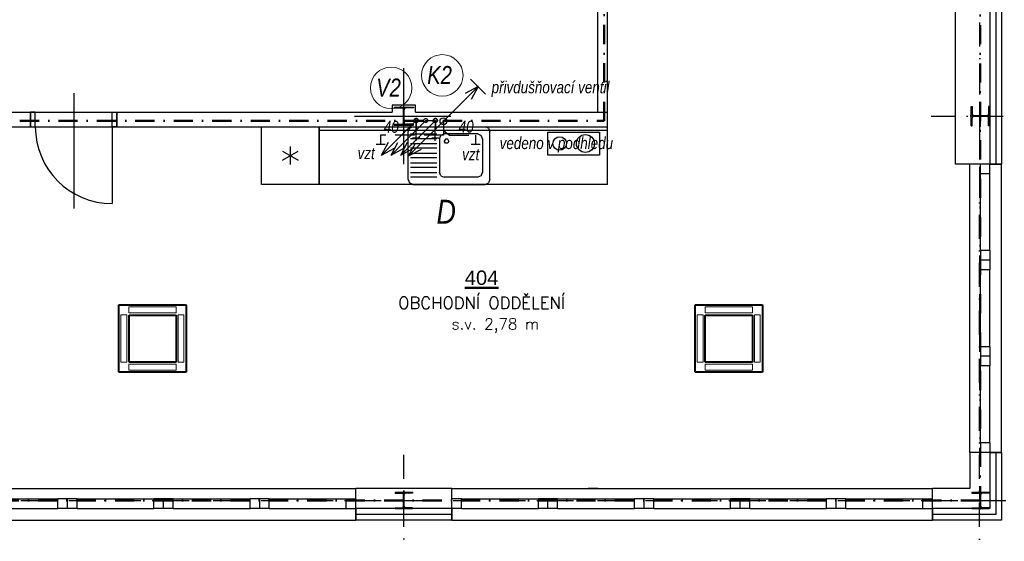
# Model space of a CAD drawing. Header units: millimetres. Extents: x 6435372 to 7248404, y 1559872 to 1886246.
# Tile 105 of 208: x 6902031 to 6912278, y 1615386 to 1620816. Entities that reach past the tile are written whole.
import ezdxf
from ezdxf.enums import TextEntityAlignment as Align

# ---------------------------------------------------------------- set-up
doc = ezdxf.new("R2010")
doc.units = ezdxf.units.MM
for name, pattern in [('ACAD_ISO13W100', [36, 12, -3, 12, -3, 0, -3, 0, -3]), ('CONTINOUS', [0]), ('DASHDOT', [1, 0.5, -0.25, 0, -0.25]), ('DASHED', [0.75, 0.5, -0.25]), ('DĚLICÍ', [1.25, 0.5, -0.25, 0, -0.25, 0, -0.25]), ('ČERCHOVANÁ', [1, 0.5, -0.25, 0, -0.25])]:
    doc.linetypes.add(name, pattern=pattern)
for name, color, linetype, lineweight in [('CKPOPISM', 8, 'Continuous', 50), ('CKPOPISM_POPIS', 8, 'Continuous', 25), ('IN_BLOKY_ZT', 30, 'Continuous', 30), ('požární úseky', 21, 'ČERCHOVANÁ', 50), ('VZT', 130, 'Continuous', 40), ('ZTI-cirkulace', 220, 'ACAD_ISO13W100', 30), ('ZTI-SPLAŠKOVÁ KANALIZACE', 80, 'Continuous', 30), ('ZTI-VODA STUDENÁ', 170, 'ČERCHOVANÁ', 35), ('ZTI-VODA TEPLÁ', 10, 'DĚLICÍ', 35), ('ZTI-Zařizovací předměty-popis', 32, 'ČERCHOVANÁ', 30)]:
    doc.layers.add(name, color=color, linetype=linetype, lineweight=lineweight)
for name, color, linetype in [('matrice DPS', 122, 'Continuous'), ('ZTI_KAN-POPIS', 7, 'Continuous'), ('ZTI_POPIS', 7, 'Continuous')]:
    doc.layers.add(name, color=color, linetype=linetype)
doc.styles.add('ARIAL', font='arial.ttf')
doc.styles.add('INDRA', font='ariali.ttf')
doc.styles.get("Standard").update_dxf_attribs({"font": 'romans.shx'})
doc.linetypes.add('IZOLACE_POLYSTYREN_EXPANDOVANY', pattern='A,1,[224,CADKON.SHX,S=0.01,R=0,X=-0.5,Y=-1.74],-2', length=3)

# ---------------------------------------------------------------- blocks, each defined once
blk = doc.blocks.new('CK_S_EXT_HEAHEA180')
for p, q in [((-90, 85.5), (90, 85.5)), ((-90, 85.5), (-90, 76)), ((-90, 76), (-18, 76)), ((-3, -61), (-3, 61)), ((3, -61), (3, 61)), ((90, 76), (18, 76)), ((90, 85.5), (90, 76)), ((-90, -85.5), (-90, -76)), ((-90, -76), (-18, -76)), ((-90, -85.5), (90, -85.5)), ((90, -76), (18, -76)), ((90, -85.5), (90, -76))]:
    blk.add_line(p, q)
for centre, start, end in [((-18, 61), 0, 90), ((18, 61), 90, 180), ((-18, -61), 270, 0), ((18, -61), 180, 270)]:
    blk.add_arc(centre, 15, start, end)
blk = doc.blocks.new('CK_S_EXT_HEAHEA200')
for p, q in [((-100, 95), (100, 95)), ((-100, 95), (-100, 85)), ((-100, 85), (-21.25, 85)), ((-3.25, -67), (-3.25, 67)), ((3.25, -67), (3.25, 67)), ((100, 85), (21.25, 85)), ((100, 95), (100, 85)), ((-100, -95), (-100, -85)), ((-100, -85), (-21.25, -85)), ((-100, -95), (100, -95)), ((100, -85), (21.25, -85)), ((100, -95), (100, -85))]:
    blk.add_line(p, q)
for centre, start, end in [((-21.25, 67), 0, 90), ((21.25, 67), 90, 180), ((-21.25, -67), 270, 0), ((21.25, -67), 180, 270)]:
    blk.add_arc(centre, 18, start, end)
blk = doc.blocks.new('CKBL2112015110257', base_point=(97720, -85448))
blk = doc.blocks.new('lednička 1 [x] 60x60')
at = {"color": 0, "linetype": 'ByBlock', "lineweight": -2}
for p, q in [((0, 600), (600, 600)), ((0, 0), (0, 600)), ((600, 600), (600, 0)), ((347, 381), (253, 219)), ((253, 381), (347, 219)), ((206, 300), (394, 300)), ((600, 0), (0, 0))]:
    blk.add_line(p, q, dxfattribs=at)
blk = doc.blocks.new('dvouplotýnkový vařič')
at = {"color": 0, "linetype": 'ByBlock', "lineweight": -2}
for p, q in [((0, 0), (0, 540)), ((0, 540), (240, 540)), ((240, 540), (240, 0)), ((240, 0), (0, 0))]:
    blk.add_line(p, q, dxfattribs=at)
for centre, radius in [((120, 392), 93.4), ((120, 124), 70.1)]:
    blk.add_circle(centre, radius, dxfattribs=at)
blk = doc.blocks.new('výtokový ventil')
at = {"layer": 'ZTI_POPIS', "ltscale": 400}
for p, q in [((6908957, 1624603), (6909105, 1624603)), ((6908989, 1624640), (6908989, 1624566))]:
    blk.add_line(p, q, dxfattribs=at)

msp = doc.modelspace()

# ---------------------------------------------------------------- linework, layer by layer
at = {"layer": 'IN_BLOKY_ZT'}
for p, q in [((6906088.5, 1619687.4), (6906073.8, 1619652.1)), ((6906088.5, 1619687.4), (6906123.8, 1619702.1)), ((6906123.8, 1619702.1), (6906398.8, 1619702.1)), ((6906398.8, 1619702.1), (6906873.8, 1619702.1)), ((6906909.2, 1619687.4), (6906873.8, 1619702.1)), ((6906909.2, 1619687.4), (6906923.8, 1619652.1)), ((6906073.8, 1619152.1), (6906073.8, 1619652.1)), ((6906098.8, 1619627.1), (6906373.8, 1619627.1)), ((6906373.8, 1619577.1), (6906098.8, 1619577.1)), ((6906398.8, 1619577.1), (6906413.5, 1619612.4)), ((6906398.8, 1619577.1), (6906398.8, 1619227.1)), ((6906448.8, 1619627.1), (6906413.5, 1619612.4)), ((6906798.8, 1619627.1), (6906448.8, 1619627.1)), ((6906461.3, 1619573.7), (6906448.8, 1619552.1)), ((6906486.3, 1619573.7), (6906461.3, 1619573.7)), ((6906498.8, 1619552.1), (6906486.3, 1619573.7)), ((6906798.8, 1619627.1), (6906834.2, 1619612.4)), ((6906848.8, 1619577.1), (6906834.2, 1619612.4)), ((6906848.8, 1619577.1), (6906848.8, 1619227.1)), ((6906923.8, 1619152.1), (6906923.8, 1619652.1)), ((6906098.8, 1619527.1), (6906373.8, 1619527.1)), ((6906373.8, 1619477.1), (6906098.8, 1619477.1)), ((6906461.3, 1619530.4), (6906448.8, 1619552.1)), ((6906486.3, 1619530.4), (6906461.3, 1619530.4)), ((6906498.8, 1619552.1), (6906486.3, 1619530.4)), ((6906098.8, 1619427.1), (6906373.8, 1619427.1)), ((6906373.8, 1619377.1), (6906098.8, 1619377.1)), ((6906098.8, 1619327.1), (6906373.8, 1619327.1)), ((6906373.8, 1619277.1), (6906098.8, 1619277.1)), ((6906098.8, 1619227.1), (6906373.8, 1619227.1)), ((6906373.8, 1619177.1), (6906098.8, 1619177.1)), ((6906413.5, 1619191.7), (6906398.8, 1619227.1)), ((6906413.5, 1619191.7), (6906448.8, 1619177.1)), ((6906798.8, 1619177.1), (6906448.8, 1619177.1)), ((6906834.2, 1619191.7), (6906798.8, 1619177.1)), ((6906834.2, 1619191.7), (6906848.8, 1619227.1)), ((6906073.8, 1619152.1), (6906088.5, 1619116.7)), ((6906123.8, 1619102.1), (6906088.5, 1619116.7)), ((6906123.8, 1619102.1), (6906398.8, 1619102.1)), ((6906398.8, 1619102.1), (6906873.8, 1619102.1)), ((6906873.8, 1619102.1), (6906909.2, 1619116.7)), ((6906923.8, 1619152.1), (6906909.2, 1619116.7))]:
    msp.add_line(p, q, dxfattribs=at)
at = {"layer": 'matrice DPS', "linetype": 'DASHDOT', "ltscale": 500}
for p, q in [((6912016.7, 1612534.6), (6912028.8, 1629474.3)), ((6911516.8, 1619812.1), (6913823.5, 1619812.1)), ((6906028.8, 1612535.7), (6906028.8, 1616312.1)), ((6893541.3, 1615812.1), (6913823.5, 1615812.1))]:
    msp.add_line(p, q, dxfattribs=at)
at = {"layer": 'matrice DPS', "ltscale": 500}
for p, q in [((6908048.8, 1619852.1), (6908048.8, 1623162.1)), ((6912128.8, 1622312.1), (6912128.8, 1619312.1)), ((6912248.8, 1622312.1), (6912248.8, 1619312.1)), ((6908148.8, 1619702.1), (6908148.8, 1622212.1)), ((6911768.8, 1619312.1), (6911768.8, 1622212.1)), ((6906028.8, 1619312.1), (6906028.8, 1620312.1)), ((6902593.8, 1620052.1), (6902593.8, 1618852.1)), ((6906028.8, 1619707.1), (6906028.8, 1619917.1)), ((6912028.8, 1619702.1), (6912028.8, 1619922.1)), ((6900143.8, 1619852.1), (6902143.8, 1619852.1)), ((6902143.8, 1619852.1), (6903043.8, 1619852.1)), ((6902143.8, 1619702.1), (6902143.8, 1619852.1)), ((6902193.8, 1619852.1), (6902143.8, 1619852.1)), ((6902143.8, 1619852.1), (6902143.8, 1619702.1)), ((6902193.8, 1619852.1), (6902993.8, 1619852.1)), ((6902193.8, 1619702.1), (6902193.8, 1619852.1)), ((6902993.8, 1619702.1), (6902993.8, 1619852.1)), ((6902993.8, 1619852.1), (6903043.8, 1619852.1)), ((6903043.8, 1619702.1), (6903043.8, 1619852.1)), ((6903043.8, 1619852.1), (6903043.8, 1619702.1)), ((6903043.8, 1619852.1), (6905908.8, 1619852.1)), ((6905516.8, 1619812.1), (6906516.8, 1619812.1)), ((6905918.8, 1619812.1), (6906138.8, 1619812.1)), ((6906148.8, 1619852.1), (6908048.8, 1619852.1)), ((6908048.8, 1619852.1), (6908148.8, 1619852.1)), ((6912133.8, 1619812.1), (6911923.8, 1619812.1)), ((6900143.8, 1619702.1), (6902143.8, 1619702.1)), ((6902143.8, 1619702.1), (6903043.8, 1619702.1)), ((6902143.8, 1619702.1), (6902193.8, 1619702.1)), ((6902193.8, 1619702.1), (6902993.8, 1619702.1)), ((6903043.8, 1619702.1), (6902993.8, 1619702.1)), ((6902993.8, 1619702.1), (6902993.8, 1618902.1)), ((6903043.8, 1619702.1), (6903308.8, 1619702.1)), ((6903308.8, 1619702.1), (6908148.8, 1619702.1)), ((6912248.8, 1619312.1), (6911768.8, 1619312.1)), ((6911918.8, 1616312.1), (6911918.8, 1619312.1)), ((6912028.8, 1619212.1), (6912028.8, 1619312.1)), ((6912128.8, 1619312.1), (6912028.8, 1619312.1)), ((6912128.8, 1619212.1), (6912128.8, 1619312.1)), ((6912128.8, 1619312.1), (6912248.8, 1619312.1)), ((6912248.8, 1616312.1), (6912248.8, 1619312.1)), ((6912028.8, 1618412.1), (6912028.8, 1619212.1)), ((6912128.8, 1619212.1), (6912028.8, 1619212.1)), ((6912128.8, 1618412.1), (6912128.8, 1619212.1)), ((6912128.8, 1618412.1), (6912028.8, 1618412.1)), ((6912028.8, 1618412.1), (6912028.8, 1618312.1)), ((6912128.8, 1618412.1), (6912128.8, 1618312.1)), ((6912128.8, 1618312.1), (6912028.8, 1618312.1)), ((6912028.8, 1618312.1), (6912028.8, 1618212.1)), ((6912128.8, 1618312.1), (6912128.8, 1618212.1)), ((6912028.8, 1617412.1), (6912028.8, 1618212.1)), ((6912128.8, 1618212.1), (6912028.8, 1618212.1)), ((6912128.8, 1617412.1), (6912128.8, 1618212.1)), ((6912128.8, 1617412.1), (6912028.8, 1617412.1)), ((6912028.8, 1617412.1), (6912028.8, 1617312.1)), ((6912128.8, 1617412.1), (6912128.8, 1617312.1)), ((6912128.8, 1617312.1), (6912028.8, 1617312.1)), ((6912028.8, 1617312.1), (6912028.8, 1617212.1)), ((6912128.8, 1617312.1), (6912128.8, 1617212.1)), ((6912028.8, 1616412.1), (6912028.8, 1617212.1)), ((6912128.8, 1617212.1), (6912028.8, 1617212.1)), ((6912128.8, 1616412.1), (6912128.8, 1617212.1)), ((6912128.8, 1616412.1), (6912028.8, 1616412.1)), ((6912028.8, 1616412.1), (6912028.8, 1616312.1)), ((6912128.8, 1616412.1), (6912128.8, 1616312.1)), ((6911918.8, 1616312.1), (6911918.8, 1615936.6)), ((6912248.8, 1616312.1), (6911918.8, 1616312.1)), ((6912128.8, 1616312.1), (6912028.8, 1616312.1)), ((6912128.8, 1616312.1), (6912128.8, 1615726.6)), ((6912128.8, 1616312.1), (6912248.8, 1616312.1)), ((6912248.8, 1616312.1), (6912248.8, 1615606.6)), ((6900528.8, 1615936.6), (6905528.8, 1615936.6)), ((6906528.8, 1615936.6), (6905528.8, 1615936.6)), ((6905528.8, 1615606.6), (6905528.8, 1615936.6)), ((6906028.8, 1615716.6), (6906028.8, 1615907.6)), ((6906148.8, 1615936.6), (6906048.8, 1615936.6)), ((6906528.8, 1615936.6), (6911528.8, 1615936.6)), ((6906528.8, 1615606.6), (6906528.8, 1615936.6)), ((6908048.8, 1615936.6), (6907948.8, 1615936.6)), ((6911918.8, 1615936.6), (6911528.8, 1615936.6)), ((6911528.8, 1615606.6), (6911528.8, 1615936.6)), ((6912028.8, 1615716.6), (6912028.8, 1615907.6)), ((6901628.8, 1615826.6), (6902428.8, 1615826.6)), ((6902528.8, 1615826.6), (6902428.8, 1615826.6)), ((6902428.8, 1615726.6), (6902428.8, 1615826.6)), ((6902528.8, 1615726.6), (6902528.8, 1615826.6)), ((6902628.8, 1615826.6), (6902528.8, 1615826.6)), ((6902628.8, 1615826.6), (6903428.8, 1615826.6)), ((6902628.8, 1615726.6), (6902628.8, 1615826.6)), ((6903528.8, 1615826.6), (6903428.8, 1615826.6)), ((6903428.8, 1615726.6), (6903428.8, 1615826.6)), ((6903528.8, 1615726.6), (6903528.8, 1615826.6)), ((6903628.8, 1615826.6), (6903528.8, 1615826.6)), ((6903628.8, 1615826.6), (6904428.8, 1615826.6)), ((6903628.8, 1615726.6), (6903628.8, 1615826.6)), ((6904528.8, 1615826.6), (6904428.8, 1615826.6)), ((6904428.8, 1615726.6), (6904428.8, 1615826.6)), ((6904528.8, 1615726.6), (6904528.8, 1615826.6)), ((6904628.8, 1615826.6), (6904528.8, 1615826.6)), ((6904628.8, 1615826.6), (6905428.8, 1615826.6)), ((6904628.8, 1615726.6), (6904628.8, 1615826.6)), ((6905428.8, 1615826.6), (6905528.8, 1615826.6)), ((6905428.8, 1615726.6), (6905428.8, 1615826.6)), ((6905528.8, 1615726.6), (6905528.8, 1615826.6)), ((6905928.8, 1615812.1), (6906128.8, 1615812.1)), ((6906628.8, 1615826.6), (6906528.8, 1615826.6)), ((6906528.8, 1615726.6), (6906528.8, 1615826.6)), ((6906628.8, 1615826.6), (6907428.8, 1615826.6)), ((6906628.8, 1615726.6), (6906628.8, 1615826.6)), ((6907528.8, 1615826.6), (6907428.8, 1615826.6)), ((6907428.8, 1615726.6), (6907428.8, 1615826.6)), ((6907528.8, 1615726.6), (6907528.8, 1615826.6)), ((6907628.8, 1615826.6), (6907528.8, 1615826.6)), ((6907628.8, 1615826.6), (6908428.8, 1615826.6)), ((6907628.8, 1615726.6), (6907628.8, 1615826.6)), ((6908528.8, 1615826.6), (6908428.8, 1615826.6)), ((6908428.8, 1615726.6), (6908428.8, 1615826.6)), ((6908528.8, 1615726.6), (6908528.8, 1615826.6)), ((6908628.8, 1615826.6), (6908528.8, 1615826.6)), ((6908628.8, 1615826.6), (6909428.8, 1615826.6)), ((6908628.8, 1615726.6), (6908628.8, 1615826.6)), ((6909528.8, 1615826.6), (6909428.8, 1615826.6)), ((6909428.8, 1615726.6), (6909428.8, 1615826.6)), ((6909628.8, 1615826.6), (6909528.8, 1615826.6)), ((6909528.8, 1615726.6), (6909528.8, 1615826.6)), ((6909628.8, 1615826.6), (6910428.8, 1615826.6)), ((6909628.8, 1615726.6), (6909628.8, 1615826.6)), ((6910528.8, 1615826.6), (6910428.8, 1615826.6)), ((6910428.8, 1615726.6), (6910428.8, 1615826.6)), ((6910528.8, 1615726.6), (6910528.8, 1615826.6)), ((6910628.8, 1615826.6), (6910528.8, 1615826.6)), ((6910628.8, 1615826.6), (6911428.8, 1615826.6)), ((6910628.8, 1615726.6), (6910628.8, 1615826.6)), ((6911428.8, 1615726.6), (6911428.8, 1615826.6)), ((6911428.8, 1615826.6), (6911528.8, 1615826.6)), ((6911528.8, 1615726.6), (6911528.8, 1615826.6)), ((6911928.8, 1615812.1), (6912128.8, 1615812.1)), ((6901628.8, 1615726.6), (6902428.8, 1615726.6)), ((6902528.8, 1615726.6), (6902428.8, 1615726.6)), ((6902628.8, 1615726.6), (6902528.8, 1615726.6)), ((6902628.8, 1615726.6), (6903428.8, 1615726.6)), ((6903528.8, 1615726.6), (6903428.8, 1615726.6)), ((6903628.8, 1615726.6), (6903528.8, 1615726.6)), ((6903628.8, 1615726.6), (6904428.8, 1615726.6)), ((6904528.8, 1615726.6), (6904428.8, 1615726.6)), ((6904628.8, 1615726.6), (6904528.8, 1615726.6)), ((6904628.8, 1615726.6), (6905428.8, 1615726.6)), ((6905428.8, 1615726.6), (6905528.8, 1615726.6)), ((6906528.8, 1615726.6), (6905528.8, 1615726.6)), ((6905528.8, 1615726.6), (6905528.8, 1615606.6)), ((6906628.8, 1615726.6), (6906528.8, 1615726.6)), ((6906528.8, 1615726.6), (6906528.8, 1615606.6)), ((6906628.8, 1615726.6), (6907428.8, 1615726.6)), ((6907528.8, 1615726.6), (6907428.8, 1615726.6)), ((6907628.8, 1615726.6), (6907528.8, 1615726.6)), ((6907628.8, 1615726.6), (6908428.8, 1615726.6)), ((6908528.8, 1615726.6), (6908428.8, 1615726.6)), ((6908628.8, 1615726.6), (6908528.8, 1615726.6)), ((6908628.8, 1615726.6), (6909428.8, 1615726.6)), ((6909528.8, 1615726.6), (6909428.8, 1615726.6)), ((6909628.8, 1615726.6), (6909528.8, 1615726.6)), ((6909628.8, 1615726.6), (6910428.8, 1615726.6)), ((6910528.8, 1615726.6), (6910428.8, 1615726.6)), ((6910628.8, 1615726.6), (6910528.8, 1615726.6)), ((6910628.8, 1615726.6), (6911428.8, 1615726.6)), ((6911428.8, 1615726.6), (6911528.8, 1615726.6)), ((6912128.8, 1615726.6), (6911528.8, 1615726.6)), ((6911528.8, 1615726.6), (6911528.8, 1615606.6)), ((6900528.8, 1615606.6), (6905528.8, 1615606.6)), ((6906528.8, 1615606.6), (6905528.8, 1615606.6)), ((6906528.8, 1615606.6), (6911528.8, 1615606.6)), ((6912248.8, 1615606.6), (6911528.8, 1615606.6))]:
    msp.add_line(p, q, dxfattribs=at)
at = {"layer": 'matrice DPS', "linetype": 'Continuous', "ltscale": 500}
for p, q in [((6905148.8, 1619102.1), (6905148.8, 1619702.1)), ((6908148.8, 1619102.1), (6908148.8, 1619702.1)), ((6908148.8, 1619102.1), (6905148.8, 1619102.1))]:
    msp.add_line(p, q, dxfattribs=at)
at = {"layer": 'matrice DPS', "linetype": 'ByBlock', "ltscale": 500}
for p, q in [((6906088.5, 1619687.4), (6906073.8, 1619652.1)), ((6906088.5, 1619687.4), (6906123.8, 1619702.1)), ((6906123.8, 1619702.1), (6906398.8, 1619702.1)), ((6906398.8, 1619702.1), (6906873.8, 1619702.1)), ((6906909.2, 1619687.4), (6906873.8, 1619702.1)), ((6906909.2, 1619687.4), (6906923.8, 1619652.1)), ((6906073.8, 1619152.1), (6906073.8, 1619652.1)), ((6906098.8, 1619627.1), (6906373.8, 1619627.1)), ((6906373.8, 1619577.1), (6906098.8, 1619577.1)), ((6906398.8, 1619577.1), (6906413.5, 1619612.4)), ((6906398.8, 1619577.1), (6906398.8, 1619227.1)), ((6906448.8, 1619627.1), (6906413.5, 1619612.4)), ((6906798.8, 1619627.1), (6906448.8, 1619627.1)), ((6906461.3, 1619573.7), (6906448.8, 1619552.1)), ((6906486.3, 1619573.7), (6906461.3, 1619573.7)), ((6906498.8, 1619552.1), (6906486.3, 1619573.7)), ((6906798.8, 1619627.1), (6906834.2, 1619612.4)), ((6906848.8, 1619577.1), (6906834.2, 1619612.4)), ((6906848.8, 1619577.1), (6906848.8, 1619227.1)), ((6906923.8, 1619152.1), (6906923.8, 1619652.1)), ((6906098.8, 1619527.1), (6906373.8, 1619527.1)), ((6906373.8, 1619477.1), (6906098.8, 1619477.1)), ((6906461.3, 1619530.4), (6906448.8, 1619552.1)), ((6906486.3, 1619530.4), (6906461.3, 1619530.4)), ((6906498.8, 1619552.1), (6906486.3, 1619530.4)), ((6906098.8, 1619427.1), (6906373.8, 1619427.1)), ((6906373.8, 1619377.1), (6906098.8, 1619377.1)), ((6906098.8, 1619327.1), (6906373.8, 1619327.1)), ((6906373.8, 1619277.1), (6906098.8, 1619277.1)), ((6906098.8, 1619227.1), (6906373.8, 1619227.1)), ((6906373.8, 1619177.1), (6906098.8, 1619177.1)), ((6906413.5, 1619191.7), (6906398.8, 1619227.1)), ((6906413.5, 1619191.7), (6906448.8, 1619177.1)), ((6906798.8, 1619177.1), (6906448.8, 1619177.1)), ((6906834.2, 1619191.7), (6906798.8, 1619177.1)), ((6906834.2, 1619191.7), (6906848.8, 1619227.1)), ((6906073.8, 1619152.1), (6906088.5, 1619116.7)), ((6906123.8, 1619102.1), (6906088.5, 1619116.7)), ((6906123.8, 1619102.1), (6906398.8, 1619102.1)), ((6906398.8, 1619102.1), (6906873.8, 1619102.1)), ((6906873.8, 1619102.1), (6906909.2, 1619116.7)), ((6906923.8, 1619152.1), (6906909.2, 1619116.7))]:
    msp.add_line(p, q, dxfattribs=at)
at = {"layer": 'matrice DPS', "linetype": 'IZOLACE_POLYSTYREN_EXPANDOVANY', "ltscale": 500}
for points in [[(6912188.8, 1622312.1), (6912188.8, 1619312.1)], [(6912188.8, 1616312.1), (6912188.8, 1615666.6), (6911528.8, 1615666.6)], [(6906528.8, 1615666.6), (6905528.8, 1615666.6)]]:
    msp.add_lwpolyline(points, dxfattribs=at)
at = {"layer": 'matrice DPS', "ltscale": 500}
for points in [[(6906148.8, 1619852.1), (6906148.8, 1619927.1), (6905908.8, 1619927.1), (6905908.8, 1619852.1)], [(6908148.8, 1619662.1), (6905148.8, 1619662.1)]]:
    msp.add_lwpolyline(points, dxfattribs=at)
msp.add_arc((6902993.8, 1619702.1), 800, 180, 270, dxfattribs=at)
at = {"layer": 'požární úseky', "ltscale": 400}
for p, q in [((6908112, 1619762), (6908113.8, 1625563.3)), ((6912028.8, 1625562.1), (6912025.8, 1615812.1)), ((6900033.8, 1619762), (6908112, 1619762)), ((6912025.8, 1615812.1), (6900033.8, 1615812.1))]:
    msp.add_line(p, q, dxfattribs=at)
at = {"layer": 'VZT'}
for p, q in [((6903063.9, 1617846.8), (6903763.8, 1617846.8)), ((6903063.9, 1617146.8), (6903063.9, 1617846.8)), ((6903763.8, 1617846.8), (6903763.8, 1617146.8)), ((6909061.4, 1617846.8), (6909761.4, 1617846.8)), ((6909061.4, 1617146.9), (6909061.4, 1617846.8)), ((6909761.4, 1617846.8), (6909761.4, 1617146.9)), ((6903168.8, 1617741.8), (6903658.8, 1617741.8)), ((6903168.8, 1617251.8), (6903168.8, 1617741.8)), ((6903658.8, 1617741.8), (6903658.8, 1617251.8)), ((6909166.4, 1617741.8), (6909656.4, 1617741.8)), ((6909166.4, 1617251.9), (6909166.4, 1617741.8)), ((6909656.4, 1617741.8), (6909656.4, 1617251.9)), ((6903658.8, 1617251.8), (6903168.8, 1617251.8)), ((6909656.4, 1617251.9), (6909166.4, 1617251.9)), ((6903763.8, 1617146.8), (6903063.9, 1617146.8)), ((6909761.4, 1617146.9), (6909061.4, 1617146.9))]:
    msp.add_line(p, q, dxfattribs=at)
at = {"layer": 'VZT', "color": 7, "lineweight": 9}
for p, q in [((6903166.3, 1617825.6), (6903166.3, 1617764.7)), ((6903658.3, 1617825.6), (6903166.3, 1617825.6)), ((6903658.3, 1617764.7), (6903658.3, 1617825.6)), ((6909163.9, 1617825.6), (6909163.9, 1617764.7)), ((6909655.8, 1617825.6), (6909163.9, 1617825.6)), ((6909655.8, 1617764.7), (6909655.8, 1617825.6)), ((6903145.5, 1617743.9), (6903084.6, 1617743.9)), ((6903084.6, 1617743.9), (6903084.6, 1617252)), ((6903145.5, 1617252), (6903145.5, 1617743.9)), ((6903166.3, 1617764.7), (6903658.3, 1617764.7)), ((6903739.9, 1617743.9), (6903679.1, 1617743.9)), ((6903679.1, 1617743.9), (6903679.1, 1617252)), ((6903739.9, 1617252), (6903739.9, 1617743.9)), ((6909143, 1617743.9), (6909082.2, 1617743.9)), ((6909082.2, 1617743.9), (6909082.2, 1617252)), ((6909143, 1617252), (6909143, 1617743.9)), ((6909163.9, 1617764.7), (6909655.8, 1617764.7)), ((6909737.5, 1617743.9), (6909676.6, 1617743.9)), ((6909676.6, 1617743.9), (6909676.6, 1617252)), ((6909737.5, 1617252), (6909737.5, 1617743.9)), ((6903084.6, 1617252), (6903145.5, 1617252)), ((6903166.3, 1617168.1), (6903166.3, 1617228.9)), ((6903166.3, 1617228.9), (6903658.3, 1617228.9)), ((6903658.3, 1617228.9), (6903658.3, 1617168.1)), ((6903679.1, 1617252), (6903739.9, 1617252)), ((6909082.2, 1617252), (6909143, 1617252)), ((6909163.9, 1617168.1), (6909163.9, 1617229)), ((6909163.9, 1617229), (6909655.8, 1617229)), ((6909655.8, 1617229), (6909655.8, 1617168.1)), ((6909676.6, 1617252), (6909737.5, 1617252)), ((6903658.3, 1617168.1), (6903166.3, 1617168.1)), ((6909655.8, 1617168.1), (6909163.9, 1617168.1))]:
    msp.add_line(p, q, dxfattribs=at)
at = {"layer": 'ZTI-cirkulace', "ltscale": 15}
msp.add_line((6906257.5, 1619766.9), (6906357.8, 1619766.9), dxfattribs=at)
msp.add_circle((6906257.5, 1619766.9), 20, dxfattribs=at)
at = {"layer": 'ZTI-SPLAŠKOVÁ KANALIZACE', "ltscale": 400}
for p, q in [((6906440.2, 1619758.9), (6906440.2, 1619613)), ((6905786.4, 1619613), (6905786.4, 1619519.4)), ((6906440.2, 1619663.2), (6906503.7, 1619613)), ((6906775.3, 1619613), (6906775.3, 1619519.4)), ((6905739.5, 1619519.4), (6905833.2, 1619519.4)), ((6906728.4, 1619519.4), (6906822.1, 1619519.4))]:
    msp.add_line(p, q, dxfattribs=at)
at = {"layer": 'ZTI-SPLAŠKOVÁ KANALIZACE', "linetype": 'DASHED', "ltscale": 400}
for p, q in [((6906440.2, 1619613), (6905786.4, 1619613)), ((6906503.7, 1619613), (6906775.3, 1619613))]:
    msp.add_line(p, q, dxfattribs=at)
at = {"layer": 'ZTI-SPLAŠKOVÁ KANALIZACE', "lineweight": 18, "ltscale": 400}
msp.add_circle((6906428.6, 1620236.5), 216.2, dxfattribs=at)
at = {"layer": 'ZTI-SPLAŠKOVÁ KANALIZACE', "ltscale": 400}
msp.add_circle((6906440.2, 1619758.9), 35, dxfattribs=at)
at = {"layer": 'ZTI-VODA STUDENÁ', "ltscale": 400}
msp.add_line((6906157.5, 1619767.2), (6906157.5, 1619661.2), dxfattribs=at)
at = {"layer": 'ZTI-VODA STUDENÁ', "linetype": 'CONTINOUS', "lineweight": 18, "ltscale": 400}
msp.add_circle((6905897.1, 1620106.4), 216.2, dxfattribs=at)
at = {"layer": 'ZTI-VODA STUDENÁ', "ltscale": 400}
msp.add_circle((6906157.5, 1619767.2), 20, dxfattribs=at)
at = {"layer": 'ZTI-VODA TEPLÁ', "ltscale": 400}
msp.add_line((6906357.8, 1619767.2), (6906357.8, 1619660.4), dxfattribs=at)
msp.add_circle((6906357.8, 1619767.2), 20, dxfattribs=at)
at = {"layer": 'ZTI_KAN-POPIS', "ltscale": 400}
for p, q in [((6906723.9, 1620197.4), (6906878.7, 1620042.6)), ((6906440.2, 1619758.9), (6906801.3, 1620120)), ((6906801.3, 1620120), (6906667.8, 1620048.6)), ((6906801.3, 1620120), (6906729.9, 1619986.5)), ((6906440.2, 1619758.9), (6906079.1, 1619397.8)), ((6906079.1, 1619397.8), (6906150.6, 1619531.3)), ((6906079.1, 1619397.8), (6906212.6, 1619469.3))]:
    msp.add_line(p, q, dxfattribs=at)
at = {"layer": 'ZTI_POPIS', "ltscale": 400}
for p, q in [((6906157.5, 1619767.2), (6905796.5, 1619406.1)), ((6906257.5, 1619766.9), (6905896.5, 1619405.9)), ((6906357.8, 1619767.2), (6905996.7, 1619406.1)), ((6905796.5, 1619406.1), (6905867.9, 1619539.6)), ((6905796.5, 1619406.1), (6905930, 1619477.5)), ((6905896.5, 1619405.9), (6905967.9, 1619539.4)), ((6905896.5, 1619405.9), (6906030, 1619477.3)), ((6905996.7, 1619406.1), (6906068.1, 1619539.6)), ((6905996.7, 1619406.1), (6906130.2, 1619477.5))]:
    msp.add_line(p, q, dxfattribs=at)

# ---------------------------------------------------------------- block references
at = {"layer": 'matrice DPS', "ltscale": 500}
for name, p in [('CK_S_EXT_HEAHEA200', (6906028.8, 1619812.1)), ('CK_S_EXT_HEAHEA180', (6906028.8, 1615812.1)), ('CK_S_EXT_HEAHEA180', (6912028.8, 1615812.1))]:
    msp.add_blockref(name, p, dxfattribs=at)
for name, p, rotation in [('CK_S_EXT_HEAHEA200', (6912028.8, 1619812.1), 90), ('lednička 1 [x] 60x60', (6905148.8, 1619102.1), 90), ('dvouplotýnkový vařič', (6907526.6, 1619647.1), 270)]:
    msp.add_blockref(name, p, dxfattribs=dict(at, rotation=rotation))
ref = msp.add_blockref('CKBL2112015110257', (6906838, 1617805.2), dxfattribs=dict(at, xscale=0.5, yscale=0.5, zscale=0.5))
ref.add_attrib('JMENO', 'OBCHODNÍ ODDĚLENÍ', dxfattribs={"layer": 'CKPOPISM_POPIS', "height": 125}).set_placement((6906838, 1617805.2), align=Align.CENTER)
ref.add_attrib('CISLO', '%%U404', dxfattribs={"layer": 'CKPOPISM', "height": 150, "style": 'ARIAL'}).set_placement((6906838, 1618055.2), align=Align.CENTER)
at = {"layer": 'ZTI_POPIS', "rotation": 90}
for p in [(8530760.6, -5289403.4), (8530959, -5289403.4)]:
    msp.add_blockref('výtokový ventil', p, dxfattribs=at)

# ---------------------------------------------------------------- texts
at = {"layer": 'matrice DPS', "ltscale": 500, "insert": (6906525.4, 1617556.4), "char_height": 115, "attachment_point": 7}
msp.add_mtext('s.v. 2,78 m', dxfattribs=at)
at = {"layer": 'ZTI-SPLAŠKOVÁ KANALIZACE', "linetype": 'DASHED', "ltscale": 400, "style": 'INDRA', "width": 0.8}
msp.add_text('K2', height=187.5, dxfattribs=at).set_placement((6906272.8, 1620146.5))
at = {"layer": 'ZTI-VODA STUDENÁ', "ltscale": 400, "style": 'INDRA', "width": 0.8}
msp.add_text('V2', height=187.5, dxfattribs=at).set_placement((6905741.4, 1620016.4))
at = {"layer": 'ZTI-Zařizovací předměty-popis', "linetype": 'ByBlock', "style": 'INDRA', "width": 0.8}
msp.add_text('D', height=250, dxfattribs=at).set_placement((6906368.9, 1618691.7))
at = {"layer": 'ZTI_KAN-POPIS', "ltscale": 400, "style": 'INDRA', "width": 0.8}
for p in [(6905819.5, 1619639.7), (6906599, 1619642.3)]:
    msp.add_text('40', height=125, rotation=359.15275, dxfattribs=at).set_placement(p)
at = {"layer": 'ZTI_POPIS', "linetype": 'Continuous', "style": 'INDRA', "width": 0.8}
for s, p in [('přivdušňovací ventil', (6906942.3, 1620050.2)), ('vedeno v podhledu', (6907026.1, 1619469)), ('vzt', (6905547.8, 1619364.5)), ('vzt', (6906635.4, 1619352.7))]:
    msp.add_text(s, height=125, dxfattribs=at).set_placement(p)

doc.saveas('drawing.dxf')
